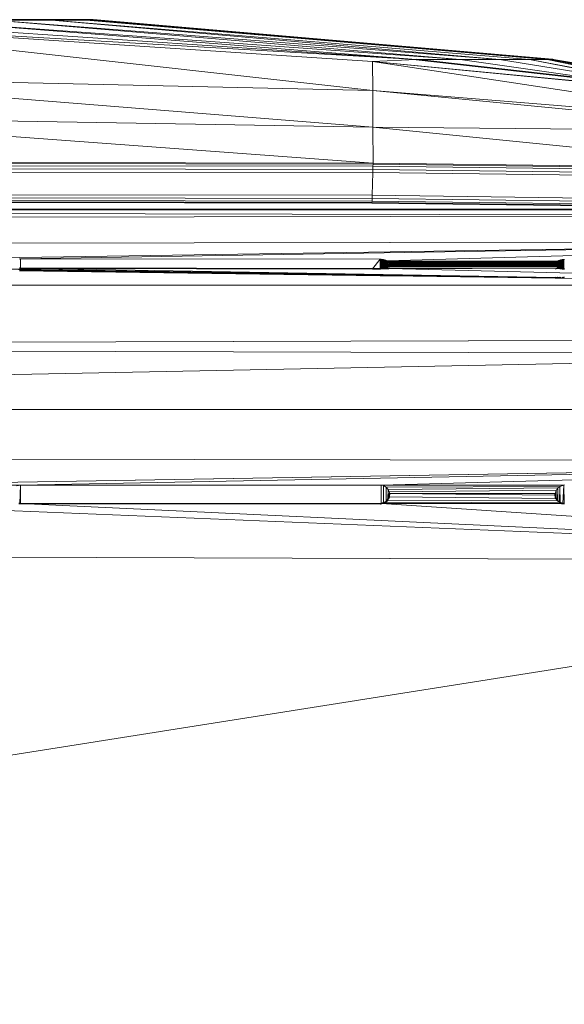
# Model space of a CAD drawing. Header units: inches. Extents: x 1 to 102, y 1 to 36.
# Tile 31 of 59: x 66.05 to 68.93, y 30.41 to 35.61. Entities that reach past the tile are written whole.
import ezdxf

# ---------------------------------------------------------------- set-up
doc = ezdxf.new("R2010")
doc.units = ezdxf.units.IN
doc.header["$MEASUREMENT"] = 0
doc.layers.add('Default', color=7, linetype='Continuous')

msp = doc.modelspace()

# ---------------------------------------------------------------- linework, layer by layer
at = {"layer": 'Default', "color": 251, "lineweight": 0, "true_color": 0x4a4a4a, "transparency": 33554687}
for p, q in [((68.149, 35.3981), (64.5638, 35.6092)), ((67.9199, 35.2355), (64.5638, 35.6092)), ((64.5638, 35.6092), (67.9187, 35.3883)), ((65.0192, 35.6092), (68.149, 35.3981)), ((67.9199, 35.2355), (67.9187, 35.3883)), ((67.9187, 35.3883), (70.1125, 35.0579)), ((67.9187, 35.3883), (67.9199, 35.2355)), ((70.1125, 35.0579), (67.9199, 35.2355))]:
    msp.add_line(p, q, dxfattribs=at).dxf.unprotected_set("ltscale", 0)
at = {"layer": 'Default', "color": 251, "lineweight": 0, "true_color": 0x4f4f4f, "transparency": 33554687}
for p, q in [((64.5638, 35.6092), (67.9199, 35.2355)), ((67.9199, 35.2355), (64.5638, 35.309))]:
    msp.add_line(p, q, dxfattribs=at).dxf.unprotected_set("ltscale", 0)
at = {"layer": 'Default', "color": 251, "lineweight": 0, "true_color": 0x545454, "transparency": 33554687}
for p, q in [((67.9187, 35.3883), (64.5638, 35.6092)), ((64.5638, 35.6092), (68.149, 35.3981)), ((68.3817, 35.3981), (65.4792, 35.6092)), ((65.4792, 35.6092), (68.3817, 35.3981)), ((68.149, 35.3981), (65.4792, 35.6092)), ((65.8903, 35.6092), (68.3817, 35.3981)), ((68.149, 35.3981), (67.9187, 35.3883)), ((68.3817, 35.3981), (68.149, 35.3981)), ((68.3817, 35.3981), (68.5898, 35.3981)), ((69.2143, 35.2797), (68.3817, 35.3981)), ((68.5898, 35.3981), (69.5599, 35.2413)), ((70.7783, 34.575), (56.6966, 34.5498)), ((57.0069, 34.6065), (70.7783, 34.575))]:
    msp.add_line(p, q, dxfattribs=at).dxf.unprotected_set("ltscale", 0)
at = {"layer": 'Default', "color": 7, "lineweight": 15, "ltscale": 5.410699, "transparency": 33554687}
for p, q in [((67.9187, 35.3883), (64.5638, 35.6092)), ((68.149, 35.3981), (65.0192, 35.6092)), ((68.3817, 35.3981), (65.4792, 35.6092)), ((68.5898, 35.3981), (65.8903, 35.6092)), ((68.7476, 35.3981), (66.2022, 35.6092)), ((68.8407, 35.3981), (66.3862, 35.6092)), ((68.149, 35.3981), (67.9187, 35.3883)), ((70.1125, 35.1752), (67.9187, 35.3883)), ((67.9187, 35.3883), (67.9199, 35.2355)), ((68.3817, 35.3981), (68.149, 35.3981)), ((68.5898, 35.3981), (68.3817, 35.3981)), ((69.2143, 35.2797), (68.3817, 35.3981)), ((68.7476, 35.3981), (68.5898, 35.3981)), ((68.8407, 35.3981), (68.7476, 35.3981)), ((69.6563, 35.2306), (68.7476, 35.3981)), ((68.8407, 35.3981), (68.8695, 35.3981)), ((69.7747, 35.2174), (68.8407, 35.3981)), ((64.5638, 35.309), (67.9199, 35.2355)), ((67.9199, 35.2355), (67.9206, 35.0412)), ((67.9199, 35.2355), (70.1125, 35.0579)), ((67.9206, 35.0412), (64.5638, 35.0993)), ((67.9212, 34.8517), (67.9206, 35.0412)), ((67.9206, 35.0412), (70.1125, 35.0217)), ((67.9212, 34.8517), (64.5638, 34.8577)), ((64.5638, 34.8523), (67.9212, 34.8468)), ((64.5638, 34.8403), (67.9209, 34.8352)), ((67.9205, 34.8189), (67.9209, 34.8352)), ((67.9209, 34.8352), (67.9212, 34.8468)), ((70.112, 34.8074), (67.9209, 34.8352)), ((70.1125, 34.824), (67.9212, 34.8517)), ((67.9212, 34.8468), (67.9212, 34.8517)), ((70.1124, 34.819), (67.9212, 34.8468)), ((64.5637, 34.8238), (67.9205, 34.8189)), ((64.5637, 34.8068), (67.9201, 34.8021)), ((67.9201, 34.8021), (67.9169, 34.6817)), ((67.9205, 34.8189), (67.9201, 34.8021)), ((67.9201, 34.8021), (70.1106, 34.7742)), ((70.1113, 34.7911), (67.9205, 34.8189)), ((67.9169, 34.6817), (64.5632, 34.6865)), ((67.9165, 34.6656), (67.9169, 34.6817)), ((70.1055, 34.6535), (67.9169, 34.6817)), ((64.563, 34.6479), (67.9158, 34.6431)), ((64.5631, 34.6567), (67.916, 34.6515)), ((64.5632, 34.6705), (67.9165, 34.6656)), ((67.9158, 34.6431), (67.9157, 34.6418)), ((67.916, 34.6515), (67.9158, 34.6431)), ((70.1037, 34.6151), (67.9158, 34.6431)), ((67.9165, 34.6656), (67.916, 34.6515)), ((70.1042, 34.6234), (67.916, 34.6515)), ((70.1048, 34.6375), (67.9165, 34.6656)), ((70.7783, 34.575), (56.6966, 34.5498)), ((71.5573, 34.4375), (56.6966, 34.4168)), ((71.5573, 34.4375), (65.1211, 34.3387)), ((66.0587, 34.3461), (71.5573, 34.4375)), ((67.9961, 34.3357), (71.5573, 34.4375)), ((66.0537, 34.346), (66.0587, 34.3461)), ((66.0537, 34.3444), (66.0587, 34.3461)), ((66.0587, 34.3461), (66.0577, 34.2964)), ((67.9587, 34.3441), (66.0587, 34.3461)), ((67.9185, 34.2944), (67.9587, 34.3441)), ((67.9636, 34.344), (67.9587, 34.3441)), ((67.9587, 34.3441), (67.9587, 34.2944)), ((67.9684, 34.3436), (67.9636, 34.344)), ((67.9636, 34.344), (67.9636, 34.2945)), ((67.973, 34.3431), (67.9684, 34.3436)), ((67.9684, 34.3436), (67.9684, 34.2948)), ((67.9774, 34.3423), (67.973, 34.3431)), ((67.973, 34.3431), (67.973, 34.2954)), ((67.9817, 34.3413), (67.9774, 34.3423)), ((67.9774, 34.3423), (67.9774, 34.2961)), ((67.9857, 34.3402), (67.9817, 34.3413)), ((67.9817, 34.3413), (67.9817, 34.2971)), ((67.9894, 34.3388), (67.9857, 34.3402)), ((67.9857, 34.3402), (67.9857, 34.2983)), ((67.9929, 34.3373), (67.9894, 34.3388)), ((67.9894, 34.3388), (67.9894, 34.2996)), ((67.9961, 34.3357), (67.9929, 34.3373)), ((67.9929, 34.3373), (67.9929, 34.3011)), ((67.999, 34.3339), (67.9961, 34.3357)), ((67.9961, 34.3357), (67.9961, 34.3027)), ((67.9961, 34.3357), (68.8942, 34.3336)), ((68.0016, 34.332), (67.999, 34.3339)), ((67.999, 34.3339), (68.8942, 34.3336)), ((67.999, 34.3339), (67.999, 34.3045)), ((68.0038, 34.33), (68.0016, 34.332)), ((68.0016, 34.332), (68.8916, 34.3317)), ((68.0016, 34.332), (68.0031, 34.3078)), ((68.0056, 34.3278), (68.0038, 34.33)), ((68.0038, 34.33), (68.8892, 34.3297)), ((68.007, 34.3256), (68.0056, 34.3278)), ((68.0056, 34.3278), (68.8873, 34.3276)), ((68.008, 34.3233), (68.007, 34.3256)), ((68.007, 34.3256), (68.8857, 34.3254)), ((68.0084, 34.3217), (68.008, 34.3233)), ((68.008, 34.3233), (68.8846, 34.3231)), ((68.0087, 34.3192), (68.0084, 34.3217)), ((68.0084, 34.3217), (68.8839, 34.3208)), ((68.8839, 34.3159), (68.0084, 34.3168)), ((68.8837, 34.3183), (68.0087, 34.3192)), ((68.8839, 34.3208), (68.8837, 34.3183)), ((68.8846, 34.3231), (68.8839, 34.3208)), ((68.8857, 34.3254), (68.8846, 34.3231)), ((68.8873, 34.3276), (68.8857, 34.3254)), ((68.8892, 34.3297), (68.8873, 34.3276)), ((68.8892, 34.3297), (68.8885, 34.3076)), ((68.8916, 34.3317), (68.8892, 34.3297)), ((68.8942, 34.3336), (68.8916, 34.3317)), ((68.8916, 34.3317), (68.8916, 34.3048)), ((68.8972, 34.3353), (68.8942, 34.3336)), ((68.8942, 34.3336), (68.8942, 34.303)), ((68.9005, 34.3369), (68.8972, 34.3353)), ((68.8972, 34.3353), (68.8972, 34.3013)), ((68.9041, 34.3384), (68.9005, 34.3369)), ((68.9005, 34.3369), (68.9005, 34.2997)), ((68.908, 34.3396), (68.9041, 34.3384)), ((68.9041, 34.3384), (68.9041, 34.2982)), ((68.9121, 34.3407), (68.908, 34.3396)), ((68.908, 34.3396), (68.908, 34.297)), ((68.9164, 34.3416), (68.9121, 34.3407)), ((68.9121, 34.3407), (68.9121, 34.2958)), ((68.9209, 34.3423), (68.9164, 34.3416)), ((68.9164, 34.3416), (68.9164, 34.2949)), ((68.9255, 34.3428), (68.9209, 34.3423)), ((68.9209, 34.3423), (68.9209, 34.2943)), ((68.9287, 34.343), (68.9255, 34.3428)), ((68.9255, 34.3428), (68.9255, 34.2937)), ((68.9337, 34.3431), (68.9287, 34.343)), ((68.9287, 34.343), (68.9287, 34.2935)), ((65.1201, 34.3051), (68.8843, 34.2468)), ((65.1201, 34.3051), (67.9587, 34.2592)), ((65.1231, 34.3069), (68.8843, 34.2482)), ((66.0537, 34.2871), (67.9587, 34.2592)), ((67.9587, 34.2572), (66.0537, 34.2839)), ((68.8843, 34.2482), (66.0577, 34.2964)), ((67.9803, 34.2938), (67.9774, 34.2961)), ((67.9803, 34.2952), (67.9803, 34.2938)), ((67.9844, 34.2937), (67.9803, 34.2938)), ((67.9844, 34.2951), (67.9817, 34.2971)), ((67.9844, 34.2979), (67.9844, 34.2951)), ((67.9844, 34.2951), (67.9844, 34.2937)), ((67.9882, 34.2951), (67.9844, 34.2951)), ((67.9882, 34.2936), (67.9844, 34.2937)), ((67.9882, 34.2968), (67.9857, 34.2983)), ((67.9882, 34.2968), (67.9882, 34.2951)), ((67.9918, 34.2968), (67.9882, 34.2968)), ((67.9882, 34.2951), (67.9882, 34.2936)), ((67.9918, 34.2936), (67.9882, 34.2951)), ((67.9918, 34.2936), (67.9882, 34.2936)), ((67.9951, 34.2967), (67.9918, 34.2968)), ((67.9918, 34.2968), (67.9918, 34.2936)), ((67.9951, 34.2935), (67.9918, 34.2936)), ((67.9981, 34.2967), (67.9951, 34.2967)), ((67.9951, 34.2967), (67.9951, 34.2935)), ((67.9981, 34.2934), (67.9951, 34.2935)), ((68.8916, 34.3048), (67.9981, 34.3039)), ((68.8942, 34.303), (67.9981, 34.3039)), ((68.0008, 34.2967), (67.9981, 34.2967)), ((67.9981, 34.2967), (67.9981, 34.2934)), ((67.9981, 34.2934), (68.0008, 34.2933)), ((68.8907, 34.3055), (68.0008, 34.3058)), ((68.0031, 34.2967), (68.0008, 34.2967)), ((68.0008, 34.2967), (68.0008, 34.2933)), ((68.0008, 34.2933), (68.0031, 34.2933)), ((68.0031, 34.3078), (68.005, 34.3099)), ((68.8885, 34.3076), (68.0031, 34.3078)), ((68.005, 34.2967), (68.0031, 34.2967)), ((68.0031, 34.2967), (68.0031, 34.2933)), ((68.0031, 34.2933), (68.005, 34.2932)), ((68.005, 34.3099), (68.0066, 34.3121)), ((68.8867, 34.3097), (68.005, 34.3099)), ((68.0087, 34.2967), (68.005, 34.2967)), ((68.005, 34.2967), (68.005, 34.2932)), ((68.0087, 34.2946), (68.005, 34.2932)), ((68.8853, 34.312), (68.0066, 34.3121)), ((68.8843, 34.3143), (68.0077, 34.3144)), ((68.8839, 34.2935), (68.0087, 34.2967)), ((71.5573, 34.2065), (68.0087, 34.2946)), ((68.8839, 34.2935), (68.0087, 34.2946)), ((68.8839, 34.2962), (68.8839, 34.2935)), ((68.8853, 34.2935), (68.8839, 34.2935)), ((68.8867, 34.2962), (68.8853, 34.2935)), ((68.8867, 34.2945), (68.8853, 34.2935)), ((68.8867, 34.2945), (68.8867, 34.2962)), ((68.8867, 34.2962), (68.8885, 34.2939)), ((68.8885, 34.2939), (68.8867, 34.2945)), ((68.8907, 34.2945), (68.8885, 34.2939)), ((68.9005, 34.2997), (68.8907, 34.2962)), ((68.8907, 34.2962), (68.8907, 34.2945)), ((68.9067, 34.2962), (68.8907, 34.2945)), ((68.9067, 34.2935), (68.8907, 34.2945)), ((68.908, 34.297), (68.9067, 34.2962)), ((68.9067, 34.2962), (68.9067, 34.2935)), ((68.9107, 34.2962), (68.9067, 34.2935)), ((67.9587, 34.2592), (67.9587, 34.2572)), ((67.9587, 34.2592), (67.9636, 34.2592)), ((67.9636, 34.2571), (67.9587, 34.2572)), ((67.9636, 34.2592), (67.9636, 34.2571)), ((67.9636, 34.2592), (67.9668, 34.2591)), ((67.9668, 34.2571), (67.9636, 34.2571)), ((67.9668, 34.2591), (67.9668, 34.2571)), ((67.9668, 34.2591), (67.9715, 34.259)), ((67.9715, 34.257), (67.9668, 34.2571)), ((67.9715, 34.259), (67.9715, 34.257)), ((67.9715, 34.259), (67.976, 34.259)), ((67.976, 34.2569), (67.9715, 34.257)), ((67.976, 34.259), (67.976, 34.2569)), ((67.976, 34.259), (67.9803, 34.2589)), ((67.9803, 34.2569), (67.976, 34.2569)), ((67.9803, 34.2589), (67.9803, 34.2569)), ((67.9803, 34.2589), (67.9844, 34.2589)), ((67.9844, 34.2567), (67.9803, 34.2569)), ((67.9844, 34.2589), (67.9844, 34.2567)), ((67.9844, 34.2589), (67.9882, 34.2588)), ((67.9882, 34.2568), (67.9844, 34.2567)), ((67.9882, 34.2588), (67.9882, 34.2568)), ((67.9882, 34.2588), (67.9918, 34.2587)), ((67.9918, 34.2567), (67.9882, 34.2568)), ((67.9918, 34.2587), (67.9918, 34.2567)), ((67.9918, 34.2587), (67.9951, 34.2587)), ((67.9951, 34.2567), (67.9918, 34.2567)), ((67.9951, 34.2587), (67.9951, 34.2567)), ((67.9951, 34.2587), (67.9981, 34.2587)), ((67.9981, 34.2566), (67.9951, 34.2567)), ((67.9981, 34.2587), (67.9981, 34.2566)), ((67.9981, 34.2587), (68.0008, 34.2586)), ((68.0008, 34.2566), (67.9981, 34.2566)), ((68.0008, 34.2586), (68.0008, 34.2566)), ((68.0008, 34.2586), (68.0031, 34.2586)), ((68.0031, 34.2565), (68.0008, 34.2566)), ((68.0031, 34.2586), (68.0031, 34.2565)), ((68.0031, 34.2586), (68.005, 34.2586)), ((68.005, 34.2565), (68.0031, 34.2565)), ((68.005, 34.2586), (68.005, 34.2565)), ((68.005, 34.2586), (68.0066, 34.2585)), ((68.0066, 34.2564), (68.005, 34.2565)), ((68.0066, 34.2585), (68.0066, 34.2564)), ((68.0066, 34.2585), (68.0077, 34.2585)), ((68.0077, 34.2564), (68.0066, 34.2564)), ((68.0077, 34.2585), (68.0077, 34.2564)), ((68.0077, 34.2585), (68.0087, 34.2585)), ((68.0087, 34.2564), (68.0077, 34.2564)), ((68.0087, 34.2585), (68.8843, 34.2468)), ((68.0087, 34.2585), (68.8843, 34.2456)), ((68.8843, 34.2442), (68.0087, 34.2564)), ((68.8843, 34.2482), (68.8853, 34.2499)), ((68.8867, 34.2467), (68.8843, 34.2482)), ((68.8843, 34.2468), (68.8853, 34.2456)), ((68.8843, 34.2456), (68.8853, 34.2442)), ((68.8843, 34.2456), (68.8867, 34.2441)), ((68.8853, 34.2442), (68.8843, 34.2442)), ((68.8853, 34.2499), (68.8853, 34.2482)), ((68.8853, 34.2456), (68.8853, 34.2482)), ((68.8853, 34.2456), (68.8867, 34.2441)), ((68.8867, 34.2441), (68.8853, 34.2442)), ((68.8885, 34.2455), (68.8867, 34.2467)), ((68.8867, 34.2441), (68.8885, 34.2441)), ((68.8885, 34.2498), (68.8907, 34.2441)), ((68.8885, 34.2498), (68.8885, 34.2455)), ((68.8885, 34.2455), (68.8885, 34.2441)), ((68.8907, 34.2441), (68.8885, 34.2455)), ((68.8885, 34.2441), (68.8907, 34.2441)), ((68.8933, 34.2441), (68.8907, 34.2441)), ((68.8962, 34.2497), (68.8933, 34.2441)), ((68.8962, 34.244), (68.8933, 34.2441)), ((68.8962, 34.244), (68.8962, 34.2497)), ((68.8962, 34.2497), (68.8994, 34.2439)), ((68.8994, 34.2439), (68.8962, 34.244)), ((68.9029, 34.2439), (68.8994, 34.2439)), ((68.9029, 34.2439), (68.9029, 34.2496)), ((68.9029, 34.2496), (68.9067, 34.2439)), ((68.9067, 34.2439), (68.9029, 34.2439)), ((68.9067, 34.2439), (68.9107, 34.2437)), ((68.9107, 34.2437), (68.9107, 34.2495)), ((68.9107, 34.2495), (68.9149, 34.2437)), ((68.9107, 34.2437), (68.9149, 34.2437)), ((68.9193, 34.2446), (68.9149, 34.2437)), ((68.9149, 34.2437), (68.9193, 34.2436)), ((68.9193, 34.2446), (68.924, 34.2493)), ((68.924, 34.2462), (68.9193, 34.2446)), ((68.9193, 34.2446), (68.9193, 34.2436)), ((68.9193, 34.2436), (68.924, 34.2436)), ((68.924, 34.2493), (68.924, 34.2462)), ((68.9287, 34.2492), (68.924, 34.2462)), ((68.924, 34.2462), (68.924, 34.2436)), ((68.924, 34.2436), (68.9287, 34.2436)), ((68.9337, 34.2491), (68.9287, 34.2492)), ((68.9287, 34.2492), (68.9287, 34.2436)), ((68.9287, 34.2436), (70.93, 34.2168)), ((56.6966, 34.209), (71.5573, 34.2065)), ((71.5573, 33.9218), (56.6966, 33.8816)), ((71.5574, 33.8445), (56.6966, 33.8816)), ((56.6966, 33.5519), (72.5023, 33.5511)), ((72.4857, 33.2771), (56.6966, 33.3063)), ((72.4857, 33.2771), (65.0934, 33.1509)), ((66.0587, 33.152), (72.4857, 33.2771)), ((72.4857, 33.2771), (67.9636, 33.1521)), ((65.0934, 33.1509), (66.0587, 33.152)), ((66.0371, 33.1472), (66.0587, 33.152)), ((66.0587, 33.152), (66.0547, 33.0548)), ((67.9636, 33.1521), (66.0587, 33.152)), ((66.0587, 33.152), (66.0587, 33.0547)), ((67.9636, 33.0538), (67.9636, 33.1521)), ((67.9636, 33.1521), (67.9774, 33.1488)), ((67.9636, 33.1521), (68.9287, 33.1521)), ((68.9287, 33.1521), (67.9774, 33.1488)), ((67.9774, 33.1488), (67.9774, 33.0574)), ((67.9774, 33.1488), (67.9899, 33.1414)), ((68.9076, 33.1449), (67.9899, 33.1414)), ((67.9905, 33.0656), (67.9899, 33.1414)), ((67.9899, 33.1414), (68.0016, 33.1284)), ((68.0016, 33.1284), (68.0001, 33.0776)), ((68.8972, 33.1367), (68.0016, 33.1284)), ((68.0071, 33.1157), (68.0016, 33.1284)), ((68.0016, 33.1284), (68.0022, 33.0812)), ((68.8892, 33.1246), (68.0071, 33.1157)), ((68.8866, 33.1165), (68.8892, 33.1246)), ((68.8892, 33.1246), (68.8885, 33.0813)), ((68.8892, 33.1246), (68.8898, 33.1256)), ((68.8898, 33.1256), (68.8972, 33.1367)), ((68.8972, 33.1367), (68.8962, 33.0699)), ((68.8972, 33.1367), (68.9076, 33.1449)), ((68.8972, 33.069), (68.8972, 33.1367)), ((68.9068, 33.0609), (68.9076, 33.1449)), ((68.9076, 33.1449), (68.9287, 33.1521)), ((68.9076, 33.1449), (68.9103, 33.0593)), ((68.9287, 33.1521), (68.9249, 33.0552)), ((68.9287, 33.1521), (68.9337, 33.1523)), ((68.9287, 33.1521), (68.9303, 33.0552)), ((68.8962, 33.0699), (67.9951, 33.069)), ((68.8839, 33.0813), (68.0066, 33.0888)), ((68.0077, 33.1118), (68.0071, 33.1157)), ((68.0077, 33.1118), (68.0084, 33.1079)), ((68.8839, 33.1076), (68.0084, 33.1079)), ((68.0084, 33.1079), (68.8839, 33.0979)), ((68.8839, 33.1076), (68.8866, 33.1165)), ((68.8885, 33.0813), (68.8839, 33.0813)), ((65.0837, 33.0541), (72.4543, 32.7524)), ((72.4543, 32.7524), (66.0587, 33.0547)), ((68.9193, 33.0553), (67.9668, 33.0541)), ((67.9668, 33.0541), (72.4544, 32.7542)), ((68.9068, 33.0609), (67.9803, 33.0582)), ((56.6966, 32.8007), (72.5023, 32.7502))]:
    msp.add_line(p, q, dxfattribs=at)
at = {"layer": 'Default', "color": 251, "lineweight": 0, "true_color": 0x616161, "transparency": 33554687}
for p, q in [((68.149, 35.3981), (65.0192, 35.6092)), ((65.4792, 35.6092), (68.149, 35.3981))]:
    msp.add_line(p, q, dxfattribs=at).dxf.unprotected_set("ltscale", 0)
at = {"layer": 'Default', "color": 251, "lineweight": 0, "true_color": 0x494949, "transparency": 33554687}
for p, q in [((65.8903, 35.6092), (66.2022, 35.6092)), ((68.5898, 35.3981), (65.8903, 35.6092)), ((66.2022, 35.6092), (68.5898, 35.3981)), ((70.1125, 35.0579), (67.9187, 35.3883)), ((67.9187, 35.3883), (70.1125, 35.1752))]:
    msp.add_line(p, q, dxfattribs=at).dxf.unprotected_set("ltscale", 0)
at = {"layer": 'Default', "color": 251, "lineweight": 0, "true_color": 0x4e4e4e, "transparency": 33554687}
for p, q in [((65.8903, 35.6092), (68.5898, 35.3981)), ((68.3817, 35.3981), (65.8903, 35.6092)), ((68.5898, 35.3981), (68.3817, 35.3981))]:
    msp.add_line(p, q, dxfattribs=at).dxf.unprotected_set("ltscale", 0)
at = {"layer": 'Default', "color": 7, "lineweight": 35, "ltscale": 5.410699, "transparency": 33554687}
for p, q in [((65.8903, 35.6092), (66.2022, 35.6092)), ((66.2022, 35.6092), (66.3862, 35.6092)), ((66.4432, 35.6092), (66.3862, 35.6092)), ((66.4432, 35.6092), (68.8695, 35.3981)), ((69.2143, 35.2797), (68.149, 35.3981)), ((68.8695, 35.3981), (68.8745, 35.3971)), ((68.8745, 35.3971), (70.0681, 35.1998)), ((64.563, 34.6479), (67.9157, 34.6418)), ((67.9157, 34.6418), (70.1036, 34.6138)), ((63.7192, 34.6066), (69.6113, 34.6067)), ((68.0077, 34.3144), (68.0084, 34.3168)), ((68.0084, 34.3168), (68.0087, 34.3192)), ((68.8837, 34.3183), (68.8839, 34.3159)), ((68.8839, 34.3159), (68.8843, 34.3143)), ((66.0537, 34.2964), (66.0577, 34.2964)), ((66.0577, 34.2964), (67.9185, 34.2944)), ((67.9185, 34.2944), (67.9587, 34.2944)), ((67.9587, 34.2944), (67.9636, 34.2945)), ((67.9636, 34.2945), (67.9668, 34.2947)), ((67.9668, 34.2947), (67.9684, 34.2948)), ((67.9684, 34.2948), (67.9715, 34.2952)), ((67.9715, 34.2952), (67.973, 34.2954)), ((67.973, 34.2954), (67.976, 34.2959)), ((67.976, 34.2959), (67.9774, 34.2961)), ((67.9774, 34.2961), (67.9803, 34.2968)), ((67.9803, 34.2968), (67.9817, 34.2971)), ((67.9817, 34.2971), (67.9844, 34.2979)), ((67.9844, 34.2979), (67.9857, 34.2983)), ((67.9857, 34.2983), (67.9882, 34.2992)), ((67.9882, 34.2992), (67.9894, 34.2996)), ((67.9894, 34.2996), (67.9918, 34.3006)), ((67.9918, 34.3006), (67.9929, 34.3011)), ((67.9929, 34.3011), (67.9951, 34.3022)), ((67.9951, 34.3022), (67.9961, 34.3027)), ((67.9961, 34.3027), (67.9981, 34.3039)), ((67.9981, 34.3039), (67.999, 34.3045)), ((67.999, 34.3045), (68.0008, 34.3058)), ((68.0008, 34.3058), (68.0031, 34.3078)), ((68.0031, 34.3078), (68.005, 34.3099)), ((68.005, 34.3099), (68.0066, 34.3121)), ((68.0066, 34.3121), (68.0077, 34.3144)), ((68.0087, 34.2967), (68.0087, 34.2946)), ((68.8843, 34.3143), (68.8853, 34.312)), ((68.8853, 34.312), (68.8867, 34.3097)), ((68.8867, 34.3097), (68.8885, 34.3076)), ((68.8885, 34.3076), (68.8907, 34.3055)), ((68.8907, 34.3055), (68.8916, 34.3048)), ((68.8916, 34.3048), (68.8933, 34.3036)), ((68.8933, 34.3036), (68.8942, 34.303)), ((68.8942, 34.303), (68.8962, 34.3018)), ((68.8962, 34.3018), (68.8972, 34.3013)), ((68.8972, 34.3013), (68.8994, 34.3002)), ((68.8994, 34.3002), (68.9005, 34.2997)), ((68.9005, 34.2997), (68.9029, 34.2987)), ((68.9029, 34.2987), (68.9041, 34.2982)), ((68.9041, 34.2982), (68.9067, 34.2974)), ((68.9067, 34.2974), (68.908, 34.297)), ((68.908, 34.297), (68.9107, 34.2962)), ((68.9107, 34.2962), (68.9121, 34.2958)), ((68.9121, 34.2958), (68.9149, 34.2952)), ((68.9149, 34.2952), (68.9164, 34.2949)), ((68.9164, 34.2949), (68.9193, 34.2945)), ((68.9193, 34.2945), (68.9209, 34.2943)), ((68.9209, 34.2943), (68.924, 34.2939)), ((68.924, 34.2939), (68.9255, 34.2937)), ((68.9255, 34.2937), (68.9287, 34.2935)), ((68.9287, 34.2935), (68.9337, 34.2934)), ((68.0087, 34.2585), (68.0087, 34.2564)), ((68.8853, 34.2499), (68.8843, 34.2482)), ((68.8843, 34.2482), (68.8843, 34.2468)), ((68.8843, 34.2468), (68.8843, 34.2456)), ((68.8843, 34.2456), (68.8843, 34.2442)), ((67.9951, 33.069), (67.9905, 33.0656)), ((68.0001, 33.0776), (67.9951, 33.069)), ((68.0022, 33.0812), (68.0001, 33.0776)), ((68.0066, 33.0888), (68.0022, 33.0812)), ((68.0084, 33.1079), (68.0066, 33.0888)), ((68.8839, 33.0979), (68.8839, 33.1076)), ((68.8885, 33.0813), (68.8839, 33.0979)), ((68.8885, 33.0813), (68.8962, 33.0699)), ((68.8972, 33.069), (68.8962, 33.0699)), ((68.9068, 33.0609), (68.8972, 33.069)), ((66.0547, 33.0548), (66.049, 33.0548)), ((66.0587, 33.0547), (66.0547, 33.0548)), ((67.9587, 33.0534), (66.0587, 33.0547)), ((67.9636, 33.0538), (67.9587, 33.0534)), ((67.9668, 33.0541), (67.9636, 33.0538)), ((67.9774, 33.0574), (67.9668, 33.0541)), ((67.9774, 33.0574), (67.9803, 33.0582)), ((67.9905, 33.0656), (67.9803, 33.0582)), ((68.9103, 33.0593), (68.9068, 33.0609)), ((68.9131, 33.0581), (68.9103, 33.0593)), ((68.9131, 33.0581), (68.9193, 33.0553)), ((68.9193, 33.0553), (68.9228, 33.055)), ((68.9228, 33.055), (68.9249, 33.0552)), ((68.9249, 33.0552), (68.9303, 33.0552)), ((68.9303, 33.0552), (68.9337, 33.0552))]:
    msp.add_line(p, q, dxfattribs=at)
at = {"layer": 'Default', "color": 255, "lineweight": 0, "transparency": 33554687}
for p, q in [((66.2022, 35.6092), (68.7476, 35.3981)), ((68.5898, 35.3981), (66.2022, 35.6092)), ((68.149, 35.3981), (68.3817, 35.3981)), ((69.2143, 35.2797), (68.149, 35.3981)), ((68.3817, 35.3981), (69.2143, 35.2797)), ((68.7476, 35.3981), (68.5898, 35.3981)), ((68.8843, 34.2482), (66.0577, 34.2964)), ((66.0577, 34.2964), (67.9185, 34.2944)), ((67.9185, 34.2944), (67.9587, 34.2944)), ((67.9587, 34.2944), (67.9636, 34.2945)), ((67.9636, 34.2945), (67.9668, 34.2947)), ((67.9668, 34.2947), (67.9684, 34.2948)), ((67.9684, 34.2948), (67.9715, 34.2952)), ((67.9715, 34.2952), (67.973, 34.2954)), ((67.973, 34.2954), (67.976, 34.2959)), ((67.976, 34.2959), (67.9774, 34.2961)), ((67.9774, 34.2961), (67.9803, 34.2938)), ((67.9803, 34.2938), (67.9844, 34.2937)), ((67.9844, 34.2937), (67.9882, 34.2936)), ((67.9882, 34.2936), (67.9918, 34.2936)), ((67.9918, 34.2936), (67.9951, 34.2935)), ((67.9951, 34.2935), (67.9981, 34.2934)), ((67.9981, 34.2934), (68.0008, 34.2933)), ((68.0008, 34.2933), (68.0031, 34.2933)), ((68.0031, 34.2933), (68.005, 34.2932)), ((68.005, 34.2932), (68.0087, 34.2946)), ((68.0087, 34.2946), (71.5573, 34.2065)), ((68.8843, 34.2482), (68.8853, 34.2499)), ((68.8853, 34.2499), (68.8843, 34.2482)), ((68.8867, 34.2467), (68.8843, 34.2482)), ((68.8843, 34.2468), (68.8843, 34.2482)), ((68.8843, 34.2482), (68.8867, 34.2467)), ((68.8853, 34.2456), (68.8843, 34.2468)), ((68.8853, 34.2499), (68.8853, 34.2482)), ((68.8853, 34.2482), (68.8853, 34.2499)), ((68.8853, 34.2482), (68.8853, 34.2456)), ((68.8853, 34.2456), (68.8853, 34.2482)), ((68.8867, 34.2441), (68.8853, 34.2456)), ((68.8885, 34.2455), (68.8867, 34.2467)), ((68.8867, 34.2467), (68.8885, 34.2455)), ((68.8885, 34.2441), (68.8867, 34.2441)), ((68.8907, 34.2441), (68.8885, 34.2498)), ((68.8885, 34.2498), (68.8885, 34.2455)), ((68.8885, 34.2455), (68.8885, 34.2441)), ((68.8933, 34.2441), (68.8907, 34.2441)), ((68.8962, 34.2497), (68.8933, 34.2441)), ((68.8994, 34.2439), (68.8962, 34.2497)), ((68.9029, 34.2439), (68.8994, 34.2439)), ((68.9067, 34.2439), (68.9029, 34.2496)), ((68.9029, 34.2496), (68.9029, 34.2439)), ((68.9107, 34.2437), (68.9067, 34.2439)), ((68.9149, 34.2437), (68.9107, 34.2495)), ((68.9107, 34.2495), (68.9107, 34.2437)), ((68.9193, 34.2446), (68.9149, 34.2437)), ((68.924, 34.2493), (68.9193, 34.2446)), ((68.924, 34.2462), (68.924, 34.2493)), ((68.9287, 34.2492), (68.924, 34.2462)), ((68.9337, 34.2491), (68.9287, 34.2492))]:
    msp.add_line(p, q, dxfattribs=at).dxf.unprotected_set("ltscale", 0)
at = {"layer": 'Default', "color": 251, "lineweight": 0, "true_color": 0x555555, "transparency": 33554687}
for p, q in [((67.9187, 35.3883), (68.149, 35.3981)), ((70.0837, 35.1831), (67.9187, 35.3883)), ((68.149, 35.3981), (69.2143, 35.2797))]:
    msp.add_line(p, q, dxfattribs=at).dxf.unprotected_set("ltscale", 0)
at = {"layer": 'Default', "color": 8, "lineweight": 0, "true_color": 0x757575, "transparency": 33554687}
for p, q in [((68.5898, 35.3981), (68.7476, 35.3981)), ((69.5599, 35.2413), (68.5898, 35.3981)), ((68.7476, 35.3981), (69.5843, 35.2386))]:
    msp.add_line(p, q, dxfattribs=at).dxf.unprotected_set("ltscale", 0)
at = {"layer": 'Default', "color": 49, "lineweight": 0, "true_color": 0x464646, "transparency": 33554687}
for p, q in [((68.7476, 35.3981), (68.8407, 35.3981)), ((69.6563, 35.2306), (68.7476, 35.3981)), ((68.8407, 35.3981), (69.7273, 35.2227)), ((70.1125, 35.0217), (67.9199, 35.2355)), ((67.9199, 35.2355), (70.1125, 35.0579))]:
    msp.add_line(p, q, dxfattribs=at).dxf.unprotected_set("ltscale", 0)
at = {"layer": 'Default', "color": 251, "lineweight": 0, "true_color": 0x505050, "transparency": 33554687}
for p, q in [((69.7747, 35.2174), (68.8745, 35.3971)), ((68.8745, 35.3971), (70.0681, 35.1998)), ((67.9205, 34.8189), (67.9209, 34.8352)), ((67.9209, 34.8352), (70.112, 34.8074)), ((67.9212, 34.8468), (67.9212, 34.8517)), ((67.9212, 34.8517), (70.1125, 34.824)), ((70.1124, 34.819), (67.9212, 34.8468)), ((70.1113, 34.7911), (67.9205, 34.8189))]:
    msp.add_line(p, q, dxfattribs=at).dxf.unprotected_set("ltscale", 0)
at = {"layer": 'Default', "color": 251, "lineweight": 0, "true_color": 0x525252, "transparency": 33554687}
for p, q in [((64.5638, 35.309), (67.9199, 35.2355)), ((67.9206, 35.0412), (64.5638, 35.309)), ((67.9199, 35.2355), (67.9206, 35.0412)), ((67.9206, 35.0412), (67.9199, 35.2355)), ((67.9199, 35.2355), (70.1125, 35.0217)), ((67.9212, 34.8517), (64.5638, 35.0993)), ((64.5638, 35.0993), (67.9206, 35.0412)), ((70.1125, 35.0217), (67.9206, 35.0412)), ((67.9212, 34.8517), (67.9206, 35.0412)), ((67.9206, 35.0412), (70.1125, 34.824)), ((67.9206, 35.0412), (67.9212, 34.8517)), ((70.1125, 34.824), (67.9212, 34.8517))]:
    msp.add_line(p, q, dxfattribs=at).dxf.unprotected_set("ltscale", 0)
at = {"layer": 'Default', "color": 251, "lineweight": 0, "true_color": 0x535353, "transparency": 33554687}
for p, q in [((64.5638, 35.309), (67.9206, 35.0412)), ((67.9206, 35.0412), (64.5638, 35.0993)), ((67.9206, 35.0412), (70.1125, 35.0217)), ((70.1125, 34.824), (67.9206, 35.0412))]:
    msp.add_line(p, q, dxfattribs=at).dxf.unprotected_set("ltscale", 0)
at = {"layer": 'Default', "color": 251, "lineweight": 0, "true_color": 0x565656, "transparency": 33554687}
for p, q in [((64.5638, 35.0993), (67.9212, 34.8517)), ((67.9212, 34.8517), (64.5638, 34.8577))]:
    msp.add_line(p, q, dxfattribs=at).dxf.unprotected_set("ltscale", 0)
at = {"layer": 'Default', "color": 8, "lineweight": 0, "true_color": 0x818181, "transparency": 33554687}
for p, q in [((64.5638, 34.8577), (67.9212, 34.8517)), ((67.9212, 34.8468), (64.5638, 34.8523)), ((64.5638, 34.8403), (67.9209, 34.8352)), ((67.9209, 34.8352), (67.9205, 34.8189)), ((67.9212, 34.8517), (67.9212, 34.8468)), ((64.5637, 34.8238), (67.9205, 34.8189)), ((67.9205, 34.8189), (64.5637, 34.8238)), ((67.9201, 34.8021), (64.5637, 34.8068)), ((67.9205, 34.8189), (67.9201, 34.8021))]:
    msp.add_line(p, q, dxfattribs=at).dxf.unprotected_set("ltscale", 0)
at = {"layer": 'Default', "color": 9, "lineweight": 0, "true_color": 0xbdbdbd, "transparency": 33554687}
for p, q in [((64.5638, 34.8523), (67.9212, 34.8468)), ((67.9209, 34.8352), (64.5638, 34.8403)), ((67.9212, 34.8468), (67.9209, 34.8352))]:
    msp.add_line(p, q, dxfattribs=at).dxf.unprotected_set("ltscale", 0)
at = {"layer": 'Default', "color": 8, "lineweight": 0, "true_color": 0x6f6f6f, "transparency": 33554687}
for p, q in [((67.9209, 34.8352), (67.9212, 34.8468)), ((70.112, 34.8074), (67.9209, 34.8352)), ((67.9212, 34.8468), (70.1124, 34.819))]:
    msp.add_line(p, q, dxfattribs=at).dxf.unprotected_set("ltscale", 0)
at = {"layer": 'Default', "color": 9, "lineweight": 0, "true_color": 0xcbcbcb, "transparency": 33554687}
for p, q in [((64.5637, 34.8068), (67.9201, 34.8021)), ((67.9169, 34.6817), (67.9201, 34.8021)), ((67.9201, 34.8021), (67.9169, 34.6817)), ((67.9201, 34.8021), (70.1106, 34.7742)), ((67.9169, 34.6817), (64.5632, 34.6865)), ((70.1055, 34.6535), (67.9169, 34.6817)), ((56.6966, 32.8007), (72.5023, 32.7502)), ((72.5023, 32.7502), (56.7125, 30.2604)), ((56.7125, 30.2604), (72.5023, 32.7502))]:
    msp.add_line(p, q, dxfattribs=at).dxf.unprotected_set("ltscale", 0)
at = {"layer": 'Default', "color": 8, "lineweight": 0, "true_color": 0x7b7b7b, "transparency": 33554687}
for p, q in [((67.9201, 34.8021), (67.9205, 34.8189)), ((70.1106, 34.7742), (67.9201, 34.8021)), ((67.9205, 34.8189), (70.1113, 34.7911)), ((64.5632, 34.6865), (67.9169, 34.6817)), ((67.9169, 34.6817), (67.9165, 34.6656)), ((67.9165, 34.6656), (64.5632, 34.6705))]:
    msp.add_line(p, q, dxfattribs=at).dxf.unprotected_set("ltscale", 0)
at = {"layer": 'Default', "color": 8, "lineweight": 0, "true_color": 0x7c7c7c, "transparency": 33554687}
for p, q in [((67.9165, 34.6656), (67.9169, 34.6817)), ((67.9169, 34.6817), (70.1055, 34.6535)), ((70.1048, 34.6375), (67.9165, 34.6656))]:
    msp.add_line(p, q, dxfattribs=at).dxf.unprotected_set("ltscale", 0)
at = {"layer": 'Default', "color": 253, "lineweight": 0, "true_color": 0xacacac, "transparency": 33554687}
for p, q in [((67.9158, 34.6431), (64.563, 34.6479)), ((64.5631, 34.6567), (67.916, 34.6515)), ((67.916, 34.6515), (67.9158, 34.6431))]:
    msp.add_line(p, q, dxfattribs=at).dxf.unprotected_set("ltscale", 0)
at = {"layer": 'Default', "color": 251, "lineweight": 0, "true_color": 0x575757, "transparency": 33554687}
for p, q in [((64.563, 34.6479), (67.9157, 34.6418)), ((67.9157, 34.6418), (70.1036, 34.6138)), ((69.6113, 34.6067), (63.7192, 34.6066))]:
    msp.add_line(p, q, dxfattribs=at).dxf.unprotected_set("ltscale", 0)
at = {"layer": 'Default', "color": 9, "lineweight": 0, "true_color": 0xc6c6c6, "transparency": 33554687}
for p, q in [((67.916, 34.6515), (64.5631, 34.6567)), ((64.5632, 34.6705), (67.9165, 34.6656)), ((67.916, 34.6515), (67.9165, 34.6656)), ((67.9165, 34.6656), (67.916, 34.6515)), ((70.1042, 34.6234), (67.916, 34.6515)), ((67.9165, 34.6656), (70.1048, 34.6375))]:
    msp.add_line(p, q, dxfattribs=at).dxf.unprotected_set("ltscale", 0)
at = {"layer": 'Default', "color": 253, "lineweight": 0, "transparency": 33554687}
for p, q in [((67.9158, 34.6431), (67.916, 34.6515)), ((70.1037, 34.6151), (67.9158, 34.6431)), ((67.916, 34.6515), (70.1042, 34.6234))]:
    msp.add_line(p, q, dxfattribs=at).dxf.unprotected_set("ltscale", 0)
at = {"layer": 'Default', "color": 8, "lineweight": 0, "true_color": 0x717171, "transparency": 33554687}
for p, q in [((56.6966, 34.5498), (70.7783, 34.575)), ((71.5573, 34.4375), (56.6966, 34.4168))]:
    msp.add_line(p, q, dxfattribs=at).dxf.unprotected_set("ltscale", 0)
at = {"layer": 'Default', "color": 251, "lineweight": 0, "true_color": 0x4c4c4c, "transparency": 33554687}
for p, q in [((70.7783, 34.575), (57.0069, 34.6065)), ((63.7192, 34.6066), (69.6113, 34.6067))]:
    msp.add_line(p, q, dxfattribs=at).dxf.unprotected_set("ltscale", 0)
at = {"layer": 'Default', "color": 252, "lineweight": 0, "true_color": 0x8a8a8a, "transparency": 33554687}
for p, q in [((56.6966, 34.4168), (71.5573, 34.4375)), ((71.5573, 34.4375), (65.1211, 34.3387)), ((65.1211, 34.3387), (71.5573, 34.4375)), ((71.5573, 34.4375), (66.0587, 34.3461)), ((66.0587, 34.3461), (66.0537, 34.346))]:
    msp.add_line(p, q, dxfattribs=at).dxf.unprotected_set("ltscale", 0)
at = {"layer": 'Default', "color": 251, "lineweight": 0, "true_color": 0x6a6a6a, "transparency": 33554687}
for p, q in [((66.0587, 34.3461), (71.5573, 34.4375)), ((71.5573, 34.4375), (67.9961, 34.3357)), ((67.9587, 34.3441), (66.0587, 34.3461)), ((67.9636, 34.344), (67.9587, 34.3441)), ((67.9684, 34.3436), (67.9636, 34.344)), ((67.973, 34.3431), (67.9684, 34.3436)), ((67.9774, 34.3423), (67.973, 34.3431)), ((67.9817, 34.3413), (67.9774, 34.3423)), ((67.9857, 34.3402), (67.9817, 34.3413)), ((67.9894, 34.3388), (67.9857, 34.3402)), ((67.9929, 34.3373), (67.9894, 34.3388)), ((67.9961, 34.3357), (67.9929, 34.3373)), ((65.1201, 34.3051), (67.9587, 34.2592)), ((67.9587, 34.2592), (66.0537, 34.2871)), ((67.9857, 34.2983), (67.9882, 34.2992)), ((67.9882, 34.2968), (67.9857, 34.2983)), ((67.9882, 34.2992), (67.9894, 34.2996)), ((67.9918, 34.2968), (67.9882, 34.2968)), ((67.9894, 34.2996), (67.9918, 34.3006)), ((67.9918, 34.3006), (67.9929, 34.3011)), ((67.9951, 34.2967), (67.9918, 34.2968)), ((67.9929, 34.3011), (67.9951, 34.3022)), ((67.9951, 34.3022), (67.9961, 34.3027)), ((67.9981, 34.2967), (67.9951, 34.2967)), ((67.9961, 34.3027), (67.9981, 34.3039)), ((67.9981, 34.3039), (68.8942, 34.303)), ((68.0008, 34.2967), (67.9981, 34.2967)), ((68.0031, 34.2967), (68.0008, 34.2967)), ((68.005, 34.2967), (68.0031, 34.2967)), ((68.0087, 34.2967), (68.005, 34.2967)), ((68.8839, 34.2935), (68.0087, 34.2967)), ((68.8853, 34.2935), (68.8839, 34.2935)), ((68.8867, 34.2962), (68.8853, 34.2935)), ((68.8885, 34.2939), (68.8867, 34.2962)), ((68.8907, 34.2945), (68.8885, 34.2939)), ((68.9005, 34.2997), (68.8907, 34.2962)), ((68.8907, 34.2962), (68.8907, 34.2945)), ((68.8942, 34.303), (68.8962, 34.3018)), ((68.8962, 34.3018), (68.8972, 34.3013)), ((68.8972, 34.3013), (68.8994, 34.3002)), ((68.8994, 34.3002), (68.9005, 34.2997))]:
    msp.add_line(p, q, dxfattribs=at).dxf.unprotected_set("ltscale", 0)
at = {"layer": 'Default', "color": 252, "lineweight": 0, "true_color": 0x878787, "transparency": 33554687}
for p, q in [((67.9961, 34.3357), (71.5573, 34.4375)), ((68.8942, 34.3336), (67.9961, 34.3357)), ((68.8972, 34.3353), (68.8942, 34.3336)), ((68.9005, 34.3369), (68.8972, 34.3353)), ((68.9041, 34.3384), (68.9005, 34.3369)), ((68.908, 34.3396), (68.9041, 34.3384)), ((68.9121, 34.3407), (68.908, 34.3396)), ((68.9164, 34.3416), (68.9121, 34.3407)), ((68.9209, 34.3423), (68.9164, 34.3416)), ((68.9255, 34.3428), (68.9209, 34.3423)), ((68.9287, 34.343), (68.9255, 34.3428)), ((68.9337, 34.3431), (68.9287, 34.343))]:
    msp.add_line(p, q, dxfattribs=at).dxf.unprotected_set("ltscale", 0)
at = {"layer": 'Default', "color": 253, "lineweight": 0, "true_color": 0xb6b6b6, "transparency": 33554687}
for p, q in [((66.0577, 34.2964), (66.0587, 34.3461)), ((66.0587, 34.3461), (67.9587, 34.3441)), ((67.9587, 34.3441), (67.9185, 34.2944)), ((67.9185, 34.2944), (66.0577, 34.2964))]:
    msp.add_line(p, q, dxfattribs=at).dxf.unprotected_set("ltscale", 0)
at = {"layer": 'Default', "color": 253, "lineweight": 0, "true_color": 0xa4a4a4, "transparency": 33554687}
for p, q in [((66.0537, 34.2839), (67.9587, 34.2572)), ((67.9587, 34.2572), (67.9636, 34.2571)), ((67.9636, 34.2571), (67.9668, 34.2571)), ((67.9668, 34.2571), (67.9715, 34.257)), ((67.9715, 34.257), (67.976, 34.2569)), ((67.976, 34.2569), (67.9803, 34.2569)), ((67.9803, 34.2569), (67.9844, 34.2567)), ((67.9844, 34.2567), (67.9882, 34.2568)), ((67.9882, 34.2568), (67.9918, 34.2567)), ((67.9918, 34.2567), (67.9951, 34.2567)), ((67.9951, 34.2567), (67.9981, 34.2566)), ((67.9981, 34.2566), (68.0008, 34.2566)), ((68.0008, 34.2566), (68.0031, 34.2565)), ((68.0031, 34.2565), (68.005, 34.2565)), ((68.005, 34.2565), (68.0066, 34.2564)), ((68.0066, 34.2564), (68.0077, 34.2564)), ((68.0077, 34.2564), (68.0087, 34.2564)), ((68.0087, 34.2564), (68.8843, 34.2442)), ((68.8843, 34.2442), (68.8853, 34.2442)), ((68.8853, 34.2442), (68.8867, 34.2441)), ((68.8867, 34.2441), (68.8885, 34.2441)), ((68.8885, 34.2441), (68.8907, 34.2441)), ((68.8907, 34.2441), (68.8933, 34.2441)), ((68.8933, 34.2441), (68.8962, 34.244)), ((68.8962, 34.244), (68.8994, 34.2439)), ((68.8994, 34.2439), (68.9029, 34.2439)), ((68.9029, 34.2439), (68.9067, 34.2439)), ((68.9067, 34.2439), (68.9107, 34.2437)), ((68.9107, 34.2437), (68.9149, 34.2437)), ((68.9149, 34.2437), (68.9193, 34.2436)), ((68.9193, 34.2436), (68.924, 34.2436)), ((68.924, 34.2436), (68.9287, 34.2436)), ((68.9287, 34.2436), (70.93, 34.2168)), ((56.6966, 34.209), (71.5573, 34.2065)), ((71.5573, 34.2065), (56.6966, 34.209)), ((71.5573, 33.9218), (56.6966, 33.8816))]:
    msp.add_line(p, q, dxfattribs=at).dxf.unprotected_set("ltscale", 0)
at = {"layer": 'Default', "color": 8, "lineweight": 0, "true_color": 0x7d7d7d, "transparency": 33554687}
for p, q in [((68.8843, 34.2482), (66.0577, 34.2964)), ((66.0577, 34.2964), (67.9185, 34.2944)), ((67.9185, 34.2944), (67.9587, 34.2944)), ((67.9587, 34.2944), (67.9636, 34.2945)), ((67.9636, 34.2945), (67.9668, 34.2947)), ((67.9668, 34.2947), (67.9684, 34.2948)), ((67.9684, 34.2948), (67.9715, 34.2952)), ((67.9715, 34.2952), (67.973, 34.2954)), ((67.973, 34.2954), (67.976, 34.2959)), ((67.976, 34.2959), (67.9774, 34.2961)), ((67.9774, 34.2961), (67.9803, 34.2938)), ((67.9803, 34.2938), (67.9844, 34.2937)), ((67.9844, 34.2937), (67.9882, 34.2936)), ((67.9882, 34.2936), (67.9918, 34.2936)), ((67.9918, 34.2936), (67.9951, 34.2935)), ((67.9951, 34.2935), (67.9981, 34.2934)), ((67.9981, 34.2934), (68.0008, 34.2933)), ((68.0008, 34.2933), (68.0031, 34.2933)), ((68.0031, 34.2933), (68.005, 34.2932)), ((68.005, 34.2932), (68.0087, 34.2946)), ((71.5573, 34.2065), (68.0087, 34.2946)), ((68.0087, 34.2946), (68.8839, 34.2935)), ((68.0087, 34.2946), (71.5573, 34.2065)), ((68.8839, 34.2935), (68.8853, 34.2935)), ((68.8853, 34.2935), (68.8867, 34.2945)), ((68.8867, 34.2945), (68.8885, 34.2939)), ((68.8885, 34.2939), (68.8907, 34.2945)), ((68.8907, 34.2945), (68.9067, 34.2935)), ((68.9067, 34.2935), (68.9107, 34.2962)), ((68.9107, 34.2962), (68.9121, 34.2958)), ((68.9121, 34.2958), (68.9149, 34.2952)), ((68.9149, 34.2952), (68.9164, 34.2949)), ((68.9164, 34.2949), (68.9193, 34.2945)), ((68.9193, 34.2945), (68.9209, 34.2943)), ((68.9209, 34.2943), (68.924, 34.2939)), ((68.924, 34.2939), (68.9255, 34.2937)), ((68.9255, 34.2937), (68.9287, 34.2935)), ((68.9287, 34.2935), (68.9337, 34.2934)), ((68.8853, 34.2499), (68.8843, 34.2482)), ((68.8867, 34.2467), (68.8853, 34.2499)), ((68.8853, 34.2499), (68.8853, 34.2499)), ((68.8885, 34.2455), (68.8867, 34.2467)), ((68.8907, 34.2441), (68.8885, 34.2498)), ((68.8885, 34.2498), (68.8885, 34.2455)), ((68.8933, 34.2441), (68.8907, 34.2441)), ((68.8962, 34.2497), (68.8933, 34.2441)), ((68.8994, 34.2439), (68.8962, 34.2497)), ((68.9029, 34.2439), (68.8994, 34.2439)), ((68.9067, 34.2439), (68.9029, 34.2496)), ((68.9029, 34.2496), (68.9029, 34.2439)), ((68.9107, 34.2437), (68.9067, 34.2439)), ((68.9149, 34.2437), (68.9107, 34.2495)), ((68.9107, 34.2495), (68.9107, 34.2437)), ((68.9193, 34.2446), (68.9149, 34.2437)), ((68.924, 34.2493), (68.9193, 34.2446)), ((68.924, 34.2462), (68.924, 34.2493)), ((68.9287, 34.2492), (68.924, 34.2462)), ((68.9337, 34.2491), (68.9287, 34.2492))]:
    msp.add_line(p, q, dxfattribs=at).dxf.unprotected_set("ltscale", 0)
at = {"layer": 'Default', "color": 253, "lineweight": 0, "true_color": 0xa9a9a9, "transparency": 33554687}
for p, q in [((56.6966, 33.8816), (71.5573, 33.9218)), ((71.5574, 33.8445), (56.6966, 33.8816))]:
    msp.add_line(p, q, dxfattribs=at).dxf.unprotected_set("ltscale", 0)
at = {"layer": 'Default', "color": 253, "lineweight": 0, "true_color": 0xb3b3b3, "transparency": 33554687}
for p, q in [((56.6966, 33.8816), (71.5574, 33.8445)), ((71.5574, 33.8445), (56.6966, 33.5519))]:
    msp.add_line(p, q, dxfattribs=at).dxf.unprotected_set("ltscale", 0)
at = {"layer": 'Default', "color": 253, "lineweight": 0, "true_color": 0xb4b4b4, "transparency": 33554687}
for p, q in [((56.6966, 33.5519), (71.5574, 33.8445)), ((72.5023, 33.5511), (56.6966, 33.5519))]:
    msp.add_line(p, q, dxfattribs=at).dxf.unprotected_set("ltscale", 0)
at = {"layer": 'Default', "color": 9, "lineweight": 0, "transparency": 33554687}
for p, q in [((56.6966, 33.5519), (72.5023, 33.5511)), ((72.4857, 33.2771), (56.6966, 33.3063))]:
    msp.add_line(p, q, dxfattribs=at).dxf.unprotected_set("ltscale", 0)
at = {"layer": 'Default', "color": 9, "lineweight": 0, "true_color": 0xc7c7c7, "transparency": 33554687}
for p, q in [((56.6966, 33.3063), (72.4857, 33.2771)), ((72.4857, 33.2771), (65.0934, 33.1509)), ((65.0934, 33.1509), (72.4857, 33.2771)), ((66.0587, 33.152), (72.4857, 33.2771)), ((72.4857, 33.2771), (66.0587, 33.152)), ((67.9636, 33.1521), (72.4857, 33.2771)), ((72.4857, 33.2771), (67.9636, 33.1521)), ((65.0934, 33.1509), (66.0587, 33.152)), ((66.0587, 33.152), (65.0934, 33.1509)), ((66.0587, 33.152), (66.0371, 33.1472)), ((67.9636, 33.1521), (66.0587, 33.152)), ((68.9287, 33.1521), (67.9636, 33.1521)), ((68.9337, 33.1523), (68.9287, 33.1521))]:
    msp.add_line(p, q, dxfattribs=at).dxf.unprotected_set("ltscale", 0)
at = {"layer": 'Default', "color": 8, "lineweight": 0, "true_color": 0x797979, "transparency": 33554687}
for p, q in [((66.0587, 33.152), (67.9636, 33.1521)), ((66.0587, 33.0547), (66.0587, 33.152)), ((67.9636, 33.1521), (67.9636, 33.0538)), ((67.9587, 33.0534), (66.0587, 33.0547)), ((67.9636, 33.0538), (67.9587, 33.0534))]:
    msp.add_line(p, q, dxfattribs=at).dxf.unprotected_set("ltscale", 0)
at = {"layer": 'Default', "color": 9, "lineweight": 0, "true_color": 0xc8c8c8, "transparency": 33554687}
for p, q in [((67.9774, 33.1488), (68.9287, 33.1521)), ((67.9899, 33.1414), (67.9774, 33.1488)), ((67.9899, 33.1414), (68.9076, 33.1449)), ((68.9076, 33.1449), (67.9899, 33.1414)), ((68.0016, 33.1284), (67.9899, 33.1414)), ((68.8972, 33.1367), (68.0016, 33.1284)), ((68.0016, 33.1284), (68.8972, 33.1367)), ((68.0071, 33.1157), (68.0016, 33.1284)), ((68.0071, 33.1157), (68.8892, 33.1246)), ((68.8892, 33.1246), (68.0071, 33.1157)), ((68.8892, 33.1246), (68.8866, 33.1165)), ((68.8898, 33.1256), (68.8892, 33.1246)), ((68.8972, 33.1367), (68.8898, 33.1256)), ((68.9076, 33.1449), (68.8972, 33.1367)), ((68.9287, 33.1521), (68.9076, 33.1449)), ((68.0066, 33.0888), (68.0084, 33.1079)), ((68.8839, 33.0813), (68.0066, 33.0888)), ((68.0077, 33.1118), (68.0071, 33.1157)), ((68.0084, 33.1079), (68.0077, 33.1118)), ((68.8839, 33.1076), (68.0084, 33.1079)), ((68.0084, 33.1079), (68.8839, 33.0979)), ((68.8839, 33.0979), (68.0084, 33.1079)), ((68.0084, 33.1079), (68.8839, 33.1076)), ((68.8866, 33.1165), (68.8839, 33.1076)), ((68.8839, 33.1076), (68.8839, 33.0979)), ((68.8839, 33.0979), (68.8839, 33.0813)), ((72.4543, 32.7524), (65.0837, 33.0541)), ((65.0837, 33.0541), (72.4543, 32.7524)), ((66.049, 33.0548), (66.0547, 33.0548)), ((66.0547, 33.0548), (66.0587, 33.0547)), ((66.0587, 33.0547), (72.4543, 32.7524)), ((72.4543, 32.7524), (66.0587, 33.0547)), ((66.0587, 33.0547), (67.9587, 33.0534)), ((67.9587, 33.0534), (67.9636, 33.0538)), ((67.9636, 33.0538), (67.9668, 33.0541)), ((67.9668, 33.0541), (67.9774, 33.0574)), ((68.9193, 33.0553), (67.9668, 33.0541)), ((67.9668, 33.0541), (68.9193, 33.0553)), ((72.4544, 32.7542), (67.9668, 33.0541)), ((67.9668, 33.0541), (72.4544, 32.7542)), ((67.9774, 33.0574), (67.9803, 33.0582)), ((67.9803, 33.0582), (68.9068, 33.0609)), ((68.9068, 33.0609), (68.9103, 33.0593)), ((68.9103, 33.0593), (68.9131, 33.0581)), ((68.9131, 33.0581), (68.9193, 33.0553)), ((68.9193, 33.0553), (68.9228, 33.055)), ((68.9228, 33.055), (68.9249, 33.0552)), ((68.9249, 33.0552), (68.9303, 33.0552)), ((68.9303, 33.0552), (68.9337, 33.0552)), ((72.5023, 32.7502), (56.6966, 32.8007))]:
    msp.add_line(p, q, dxfattribs=at).dxf.unprotected_set("ltscale", 0)
at = {"layer": 'Default', "color": 254, "lineweight": 0, "true_color": 0xcccccc, "transparency": 33554687}
for p, q in [((67.9905, 33.0656), (67.9951, 33.069)), ((67.9951, 33.069), (68.0001, 33.0776)), ((67.9951, 33.069), (68.8962, 33.0699)), ((68.8962, 33.0699), (67.9951, 33.069)), ((68.0001, 33.0776), (68.0022, 33.0812)), ((68.0022, 33.0812), (68.0066, 33.0888)), ((68.0066, 33.0888), (68.8839, 33.0813)), ((68.8839, 33.0813), (68.8885, 33.0813)), ((68.8885, 33.0813), (68.8962, 33.0699)), ((68.8962, 33.0699), (68.8972, 33.069)), ((68.8972, 33.069), (68.9068, 33.0609)), ((67.9803, 33.0582), (67.9905, 33.0656)), ((68.9068, 33.0609), (67.9803, 33.0582))]:
    msp.add_line(p, q, dxfattribs=at).dxf.unprotected_set("ltscale", 0)

doc.saveas('drawing.dxf')
